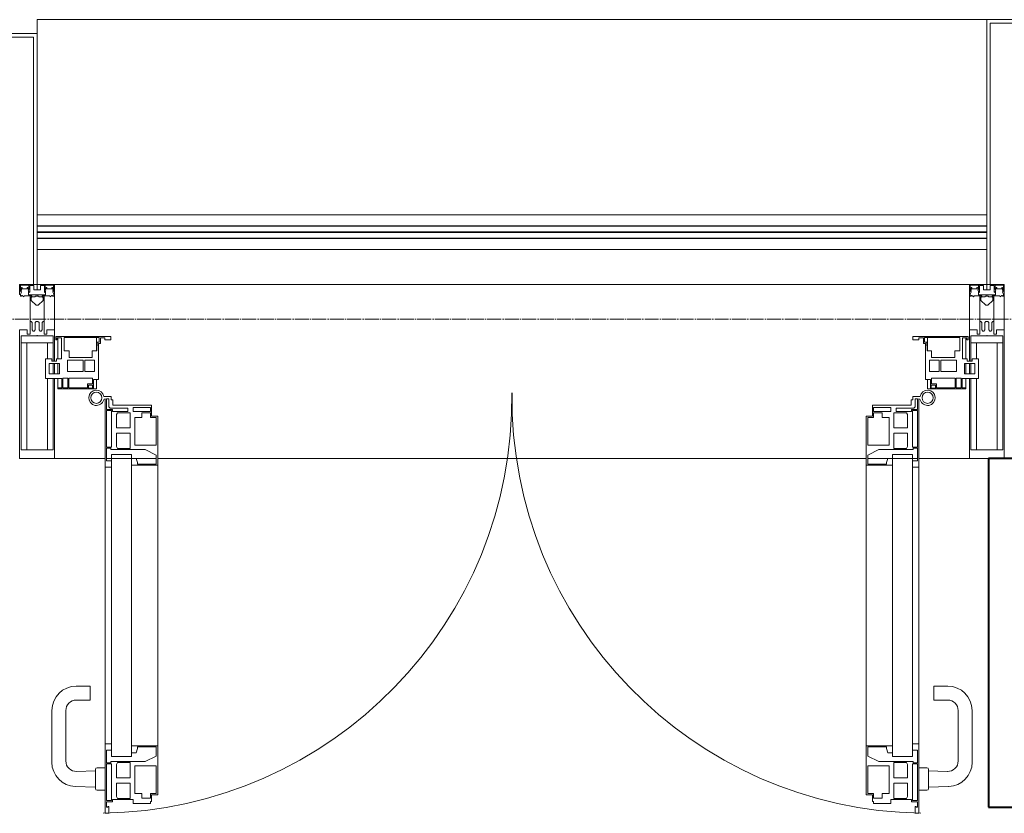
# Model space of a CAD drawing. Header units: millimetres. Extents: x -816133 to 919604, y 87941 to 147341.
# Tile 97 of 256: x -32492 to -31079, y 137565 to 138704. Entities that reach past the tile are written whole.
import ezdxf

# ---------------------------------------------------------------- set-up
doc = ezdxf.new("R2010")
doc.units = ezdxf.units.MM
doc.linetypes.add('ADSK_Линия сетки', pattern=[25, 20, -2.5, 0, -2.5])
for name, color, linetype, lineweight in [('A-214-M_CURT_WALL', 7, 'Continuous', 18), ('A-215-M_CURT_PANEL', 7, 'Continuous', 18), ('A-280-M_COLUMN', 7, 'Continuous', 18), ('A-325-M_DOOR', 7, 'Continuous', 18), ('S-280-M_COLUMN', 7, 'Continuous', 18), ('Z-030-M_GRID', 7, 'Continuous', 9), ('Z-060-M_DETAIL', 7, 'Continuous', 18), ('Поручни', 252, 'Continuous', 5), ('СС-011-ПОЖ-СИГНАЛИЗАЦИЯ', 1, 'Continuous', 30)]:
    doc.layers.add(name, color=color, linetype=linetype, lineweight=lineweight)

# ---------------------------------------------------------------- blocks, each defined once
blk = doc.blocks.new('10эт')
at = {"layer": 'S-280-M_COLUMN', "lineweight": 9}
h = blk.add_hatch(dxfattribs=at)
h.set_pattern_fill('FP_8', color=9, style=0, pattern_type=2)
h.set_pattern_definition([(45, (221501.7, 104051.05), (-314.309, 314.309), []), (45, (221816.03, 104051.05), (-314.309, 314.309), [555.625, -111.125, 3.353, -107.772])])
h.paths.add_polyline_path([(329201.7, 136451.1), (329701.7, 136451.1), (329701.7, 136951.1), (329201.7, 136951.1), (329201.7, 136573.6)])
at = {"layer": 'A-214-M_CURT_WALL', "color": 9, "lineweight": 5, "extrusion": (0, 0, -1)}
for p, q in [((327831.7, 137201.1), (327811.7, 137201.1)), ((327861.7, 137201.1), (327836.7, 137201.1)), ((327861.7, 137091), (327861.7, 137201.1)), ((329199.2, 137201.1), (329174.2, 137201.1)), ((329174.2, 137201.1), (329174.2, 137091)), ((329224.2, 137201.1), (329204.2, 137201.1)), ((329224.2, 136951.1), (329224.2, 137201.1)), ((327861.7, 137072.7), (327861.7, 137087.7)), ((329174.2, 137087.7), (329174.2, 137072.7)), ((327861.7, 136951.1), (327861.7, 137066)), ((329174.2, 137066), (329174.2, 136951.1)), ((327811.7, 136951.1), (327861.7, 136951.1)), ((329174.2, 136951.1), (329201.7, 136951.1))]:
    blk.add_line(p, q, dxfattribs=at)
at = {"layer": 'A-214-M_CURT_WALL', "color": 9, "lineweight": 5}
for p, q in [((329174.2, 137201.1), (327861.7, 137201.1)), ((327934.3, 136951.1), (327861.7, 136951.1)), ((327972, 136951.1), (327936.4, 136951.1)), ((328007.4, 136951.1), (327978.8, 136951.1)), ((329026.2, 136951.1), (328009.7, 136951.1)), ((329057.1, 136951.1), (329028.5, 136951.1)), ((329099.6, 136951.1), (329063.9, 136951.1)), ((329174.2, 136951.1), (329101.7, 136951.1))]:
    blk.add_line(p, q, dxfattribs=at)
at = {"layer": 'A-215-M_CURT_PANEL', "color": 9, "lineweight": 5}
for p, q in [((327863.7, 137121.6), (327863.7, 137126.6)), ((327863.7, 137126.6), (327942.7, 137126.6)), ((327942.7, 137126.6), (327942.7, 137121.6)), ((329093.2, 137126.6), (329172.2, 137126.6)), ((329093.2, 137121.6), (329093.2, 137126.6)), ((329172.2, 137126.6), (329172.2, 137121.6)), ((327865.2, 137121.6), (327863.7, 137121.6)), ((327865.2, 137124.4), (327865.2, 137121.6)), ((327871.7, 137124.4), (327865.2, 137124.4)), ((327866.7, 137124.4), (327866.7, 137094.5)), ((327871.7, 137094.5), (327871.7, 137124.4)), ((327926, 137124.8), (327875.5, 137124.8)), ((327875.5, 137124.8), (327875.5, 137105.6)), ((327921.7, 137105.6), (327921.7, 137124.9)), ((327922.2, 137112.1), (327923, 137112.9)), ((327922.2, 137105.6), (327922.2, 137112.1)), ((327923, 137118), (327926, 137118)), ((327923, 137112.9), (327923, 137118)), ((327924.7, 137116.3), (327924.7, 137064.5)), ((327927.7, 137116.3), (327924.7, 137116.3)), ((327926, 137118), (327926, 137124.8)), ((327927.7, 137124.6), (327927.7, 137116.3)), ((327934.1, 137124.6), (327927.7, 137124.6)), ((327934.1, 137121.6), (327934.1, 137124.6)), ((327942.7, 137121.6), (327934.1, 137121.6)), ((329101.8, 137121.6), (329093.2, 137121.6)), ((329101.8, 137124.6), (329101.8, 137121.6)), ((329108.2, 137124.6), (329101.8, 137124.6)), ((329108.2, 137116.3), (329108.2, 137124.6)), ((329111.2, 137116.3), (329108.2, 137116.3)), ((329109.9, 137124.8), (329109.9, 137118)), ((329160.4, 137124.8), (329109.9, 137124.8)), ((329109.9, 137118), (329112.9, 137118)), ((329111.2, 137064.5), (329111.2, 137116.3)), ((329112.9, 137118), (329112.9, 137112.9)), ((329112.9, 137112.9), (329113.7, 137112.1)), ((329113.7, 137112.1), (329113.7, 137105.6)), ((329114.2, 137124.9), (329114.2, 137105.6)), ((329160.4, 137105.6), (329160.4, 137124.8)), ((329164.2, 137124.4), (329164.2, 137094.5)), ((329170.7, 137124.4), (329164.2, 137124.4)), ((329169.2, 137094.5), (329169.2, 137124.4)), ((329170.7, 137121.6), (329170.7, 137124.4)), ((329172.2, 137121.6), (329170.7, 137121.6)), ((327875.5, 137105.6), (327882.7, 137105.6)), ((327882.7, 137105.6), (327882.7, 137096.1)), ((327915.9, 137105.6), (327922.2, 137105.6)), ((327915.9, 137096.1), (327915.9, 137105.6)), ((329113.7, 137105.6), (329120, 137105.6)), ((329120, 137105.6), (329120, 137096.1)), ((329153.2, 137105.6), (329160.4, 137105.6)), ((329153.2, 137096.1), (329153.2, 137105.6)), ((327848.7, 137094.5), (327857.7, 137094.5)), ((327848.7, 137066), (327848.7, 137094.5)), ((327853.8, 137087.7), (327853.8, 137072.7)), ((327868.8, 137087.7), (327853.8, 137087.7)), ((327857.7, 137094.5), (327857.7, 137091)), ((327857.7, 137091), (327864.7, 137091)), ((327864.7, 137094.5), (327871.7, 137094.5)), ((327864.7, 137091), (327864.7, 137094.5)), ((327866.7, 137087.7), (327866.7, 137072.7)), ((327868.8, 137072.7), (327868.8, 137087.7)), ((327880.1, 137092.3), (327880.1, 137076.1)), ((327902.8, 137092.3), (327880.1, 137092.3)), ((327882.7, 137096.1), (327915.9, 137096.1)), ((327902.8, 137076.1), (327902.8, 137092.3)), ((327905, 137092.3), (327905, 137076.1)), ((327919.3, 137092.3), (327905, 137092.3)), ((327919.3, 137076.1), (327919.3, 137092.3)), ((329116.7, 137092.3), (329116.7, 137076.1)), ((329130.9, 137092.3), (329116.7, 137092.3)), ((329120, 137096.1), (329153.2, 137096.1)), ((329130.9, 137076.1), (329130.9, 137092.3)), ((329133.1, 137092.3), (329133.1, 137076.1)), ((329155.8, 137092.3), (329133.1, 137092.3)), ((329155.8, 137076.1), (329155.8, 137092.3)), ((329164.2, 137094.5), (329171.2, 137094.5)), ((329167.1, 137087.7), (329167.1, 137072.7)), ((329182.1, 137087.7), (329167.1, 137087.7)), ((329169.2, 137072.7), (329169.2, 137087.7)), ((329171.2, 137094.5), (329171.2, 137091)), ((329171.2, 137091), (329178.2, 137091)), ((329178.2, 137094.5), (329187.2, 137094.5)), ((329178.2, 137091), (329178.2, 137094.5)), ((329182.1, 137072.7), (329182.1, 137087.7)), ((329187.2, 137094.5), (329187.2, 137066)), ((327853.8, 137072.7), (327868.8, 137072.7)), ((327880.1, 137076.1), (327902.8, 137076.1)), ((327905, 137076.1), (327919.3, 137076.1)), ((329116.7, 137076.1), (329130.9, 137076.1)), ((329133.1, 137076.1), (329155.8, 137076.1)), ((329167.1, 137072.7), (329182.1, 137072.7)), ((327872.1, 137066), (327848.7, 137066)), ((327866.7, 137066), (327866.7, 137052.6)), ((327872.1, 137052.6), (327872.1, 137066)), ((327873.7, 137066.5), (327873.7, 137052.9)), ((327880.7, 137066.5), (327873.7, 137066.5)), ((327880.7, 137052.9), (327880.7, 137066.5)), ((327882.1, 137066.8), (327882.1, 137052.7)), ((327916.1, 137066.8), (327882.1, 137066.8)), ((327909.1, 137058.3), (327916.1, 137058.3)), ((327909.1, 137052.7), (327909.1, 137058.3)), ((327910.4, 137056.7), (327910.4, 137052.4)), ((327916.4, 137056.7), (327910.4, 137056.7)), ((327916.1, 137058.3), (327916.1, 137066.8)), ((327916.4, 137052.4), (327916.4, 137056.7)), ((327917.7, 137064.5), (327917.7, 137051.1)), ((327924.7, 137064.5), (327917.7, 137064.5)), ((327921.7, 137051.1), (327921.7, 137064.5)), ((329118.2, 137064.5), (329111.2, 137064.5)), ((329114.2, 137064.5), (329114.2, 137051.1)), ((329118.2, 137051.1), (329118.2, 137064.5)), ((329119.5, 137056.7), (329119.5, 137052.4)), ((329125.5, 137056.7), (329119.5, 137056.7)), ((329153.8, 137066.8), (329119.8, 137066.8)), ((329119.8, 137066.8), (329119.8, 137058.3)), ((329119.8, 137058.3), (329126.8, 137058.3)), ((329125.5, 137052.4), (329125.5, 137056.7)), ((329126.8, 137058.3), (329126.8, 137052.7)), ((329153.8, 137052.7), (329153.8, 137066.8)), ((329155.2, 137066.5), (329155.2, 137052.9)), ((329162.2, 137066.5), (329155.2, 137066.5)), ((329162.2, 137052.9), (329162.2, 137066.5)), ((329163.8, 137066), (329163.8, 137052.6)), ((329187.2, 137066), (329163.8, 137066)), ((329169.2, 137052.6), (329169.2, 137066)), ((327866.7, 137052.6), (327872.1, 137052.6)), ((327866.7, 137051.1), (327866.7, 137052.6)), ((327917.7, 137051.1), (327866.7, 137051.1)), ((327873.7, 137052.9), (327880.7, 137052.9)), ((327882.1, 137052.7), (327909.1, 137052.7)), ((327910.4, 137052.4), (327916.4, 137052.4)), ((327917.7, 137051.1), (327921.7, 137051.1)), ((329114.2, 137051.1), (329118.2, 137051.1)), ((329169.2, 137051.1), (329118.2, 137051.1)), ((329119.5, 137052.4), (329125.5, 137052.4)), ((329126.8, 137052.7), (329153.8, 137052.7)), ((329155.2, 137052.9), (329162.2, 137052.9)), ((329163.8, 137052.6), (329169.2, 137052.6)), ((329169.2, 137052.6), (329169.2, 137051.1))]:
    blk.add_line(p, q, dxfattribs=at)
at = {"layer": 'A-280-M_COLUMN', "color": 9, "lineweight": 5}
for p, q in [((329199.2, 137581.1), (327836.7, 137581.1)), ((327836.7, 137561.1), (327836.7, 137581.1)), ((329704.2, 137581.1), (329199.2, 137581.1)), ((329199.2, 137581.1), (329199.2, 137201.1)), ((329204.2, 137201.1), (329204.2, 137576.1)), ((329204.2, 137576.1), (329699.2, 137576.1)), ((327836.7, 137561.1), (327466.7, 137561.1)), ((327471.7, 137556.1), (327831.7, 137556.1)), ((327831.7, 137556.1), (327831.7, 137201.1)), ((327836.7, 137201.1), (327836.7, 137561.1)), ((327831.7, 137201.1), (327836.7, 137201.1)), ((329199.2, 137201.1), (329204.2, 137201.1))]:
    blk.add_line(p, q, dxfattribs=at)
at = {"layer": 'A-325-M_DOOR', "color": 9, "lineweight": 5}
for p, q in [((327942.9, 137040.3), (327932.6, 137040.3)), ((327934.3, 137036.8), (327934.3, 136938.8)), ((327936.4, 137021.8), (327936.4, 137036.8)), ((327936.4, 137036.8), (327939.4, 137036.8)), ((327939.4, 137036.8), (327939.4, 137026.5)), ((327942.9, 137035.4), (327942.9, 137040.3)), ((327945.6, 137035.4), (327942.9, 137035.4)), ((327945.6, 137027.8), (327945.6, 137035.4)), ((328000.9, 137027.8), (327945.6, 137027.8)), ((328000.9, 137011.8), (328000.9, 137027.8)), ((329035.1, 137027.8), (329090.4, 137027.8)), ((329035.1, 137011.8), (329035.1, 137027.8)), ((329090.4, 137035.4), (329093.1, 137035.4)), ((329090.4, 137027.8), (329090.4, 137035.4)), ((329093.1, 137040.3), (329103.4, 137040.3)), ((329093.1, 137035.4), (329093.1, 137040.3)), ((329099.6, 137036.8), (329096.6, 137036.8)), ((329096.6, 137036.8), (329096.6, 137026.5)), ((329099.6, 137021.8), (329099.6, 137036.8)), ((329101.7, 137036.8), (329101.7, 136938.8)), ((327945.1, 137021.8), (327936.4, 137021.8)), ((327936.4, 136967.7), (327936.4, 137020.1)), ((327936.4, 137020.1), (327943.4, 137020.1)), ((327942.5, 137023.5), (327966.7, 137023.5)), ((327943.4, 137020.1), (327943.4, 136967.7)), ((327945.1, 137018.8), (327945.1, 137021.8)), ((327966.7, 137018.8), (327945.1, 137018.8)), ((327950.4, 137014.3), (327951.9, 137017)), ((327950.4, 136995.3), (327950.4, 137014.3)), ((327951.9, 137017), (327970.3, 137017)), ((327966.7, 137023.5), (327966.7, 137018.8)), ((327970.3, 137017), (327970.3, 136995.3)), ((327974.4, 137018.8), (327974.4, 137024.3)), ((327974.4, 137024.3), (327999.4, 137024.3)), ((327999.4, 137018.8), (327974.4, 137018.8)), ((327986.8, 137010), (327986.8, 137016.6)), ((327986.8, 137016.6), (327999.2, 137016.6)), ((327999.2, 137016.6), (327999.2, 137010.1)), ((327999.4, 137024.3), (327999.4, 137018.8)), ((329036.6, 137024.3), (329036.6, 137018.8)), ((329061.6, 137024.3), (329036.6, 137024.3)), ((329036.6, 137018.8), (329061.6, 137018.8)), ((329036.8, 137016.6), (329036.8, 137010.1)), ((329049.2, 137016.6), (329036.8, 137016.6)), ((329049.2, 137010), (329049.2, 137016.6)), ((329061.6, 137018.8), (329061.6, 137024.3)), ((329065.7, 137017), (329065.7, 136995.3)), ((329084, 137017), (329065.7, 137017)), ((329069.3, 137023.5), (329069.3, 137018.8)), ((329093.5, 137023.5), (329069.3, 137023.5)), ((329069.3, 137018.8), (329090.9, 137018.8)), ((329085.6, 137014.3), (329084, 137017)), ((329085.6, 136995.3), (329085.6, 137014.3)), ((329090.9, 137021.8), (329099.6, 137021.8)), ((329090.9, 137018.8), (329090.9, 137021.8)), ((329092.6, 137020.1), (329092.6, 136967.7)), ((329099.6, 137020.1), (329092.6, 137020.1)), ((329099.6, 136967.7), (329099.6, 137020.1)), ((327976.7, 136970.5), (327976.7, 137010)), ((327976.7, 137010), (327986.8, 137010)), ((327999.2, 137010.1), (328007.4, 137010.1)), ((328009.7, 137011.8), (328000.9, 137011.8)), ((328007.4, 137010.1), (328007.4, 136970.5)), ((328009.7, 136941.8), (328009.7, 137011.8)), ((329026.2, 137011.8), (329035.1, 137011.8)), ((329026.2, 136941.8), (329026.2, 137011.8)), ((329028.6, 137010.1), (329028.6, 136970.5)), ((329036.8, 137010.1), (329028.6, 137010.1)), ((329059.3, 137010), (329049.2, 137010)), ((329059.3, 136970.5), (329059.3, 137010)), ((327970.3, 136995.3), (327950.4, 136995.3)), ((327950.4, 136968.4), (327950.4, 136987.5)), ((327950.4, 136987.5), (327970.3, 136987.5)), ((327970.3, 136987.5), (327970.3, 136965.8)), ((329065.7, 136995.3), (329085.6, 136995.3)), ((329085.6, 136987.5), (329065.7, 136987.5)), ((329065.7, 136987.5), (329065.7, 136965.8)), ((329085.6, 136968.4), (329085.6, 136987.5)), ((328007.4, 136970.5), (327976.7, 136970.5)), ((329028.6, 136970.5), (329059.3, 136970.5)), ((327934.3, 136956.8), (327934.3, 136523.8)), ((327943.4, 136967.7), (327936.4, 136967.7)), ((327936.4, 136947.9), (327936.4, 136966)), ((327936.4, 136966), (327942.6, 136966)), ((327942.6, 136966), (327942.6, 136964)), ((327942.6, 136964), (327991.6, 136964)), ((327943.4, 136956.8), (327972, 136956.8)), ((327943.4, 136956.8), (327943.4, 136523.8)), ((327951.9, 136965.8), (327950.4, 136968.4)), ((327970.3, 136965.8), (327951.9, 136965.8)), ((327972, 136523.8), (327972, 136956.8)), ((327991.6, 136964), (328007.4, 136956.3)), ((328007.4, 136956.3), (328007.4, 136943.3)), ((329044.3, 136964), (329028.5, 136956.3)), ((329028.5, 136956.3), (329028.5, 136943.3)), ((329093.4, 136964), (329044.3, 136964)), ((329063.9, 136523.8), (329063.9, 136956.8)), ((329092.6, 136956.8), (329063.9, 136956.8)), ((329065.7, 136965.8), (329084, 136965.8)), ((329084, 136965.8), (329085.6, 136968.4)), ((329092.6, 136967.7), (329099.6, 136967.7)), ((329092.6, 136956.8), (329092.6, 136523.8)), ((329093.4, 136966), (329093.4, 136964)), ((329099.6, 136966), (329093.4, 136966)), ((329099.6, 136947.9), (329099.6, 136966)), ((329101.7, 136956.8), (329101.7, 136523.8)), ((327943.4, 136947.9), (327936.4, 136947.9)), ((327943.4, 136938.8), (327943.4, 136947.9)), ((327978.7, 136951.5), (327972, 136951.5)), ((327972, 136951.5), (327972, 136941.8)), ((327980.9, 136945.4), (327978.7, 136951.5)), ((327980.9, 136943.3), (327980.9, 136945.4)), ((328007.4, 136943.3), (327980.9, 136943.3)), ((329028.5, 136943.3), (329055.1, 136943.3)), ((329055.1, 136945.4), (329057.3, 136951.5)), ((329055.1, 136943.3), (329055.1, 136945.4)), ((329057.3, 136951.5), (329063.9, 136951.5)), ((329063.9, 136951.5), (329063.9, 136941.8)), ((329092.6, 136947.9), (329099.6, 136947.9)), ((329092.6, 136938.8), (329092.6, 136947.9)), ((327934.3, 136938.8), (327943.4, 136938.8)), ((327972, 136941.8), (328009.7, 136941.8)), ((328009.7, 136538.8), (328009.7, 136941.8)), ((329063.9, 136941.8), (329026.2, 136941.8)), ((329026.2, 136538.8), (329026.2, 136941.8)), ((329101.7, 136938.8), (329092.6, 136938.8)), ((327892.9, 136624.6), (327912.9, 136624.6)), ((327912.9, 136624.6), (327912.9, 136604.6)), ((329143.1, 136624.6), (329123.1, 136624.6)), ((329123.1, 136624.6), (329123.1, 136604.6)), ((327912.9, 136604.6), (327892.9, 136604.6)), ((329123.1, 136604.6), (329143.1, 136604.6)), ((327857.9, 136515.4), (327857.9, 136589.6)), ((327877.9, 136589.6), (327877.9, 136517.3)), ((329158.1, 136589.6), (329158.1, 136517.3)), ((329178.1, 136515.4), (329178.1, 136589.6)), ((327943.4, 136541.8), (327934.3, 136541.8)), ((327934.3, 136541.8), (327934.3, 136442.2)), ((327943.4, 136541.8), (327934.3, 136541.8)), ((327934.3, 136541.8), (327934.3, 136442.2)), ((327936.4, 136514.6), (327936.4, 136532.7)), ((327936.4, 136532.7), (327943.4, 136532.7)), ((327936.4, 136514.6), (327936.4, 136532.7)), ((327936.4, 136532.7), (327943.4, 136532.7)), ((327943.4, 136532.7), (327943.4, 136541.8)), ((327943.4, 136532.7), (327943.4, 136541.8)), ((328009.7, 136538.8), (327972, 136538.8)), ((327972, 136538.8), (327972, 136529.1)), ((328009.7, 136538.8), (327972, 136538.8)), ((327972, 136538.8), (327972, 136529.1)), ((327978.7, 136529.1), (327980.9, 136535.2)), ((327978.7, 136529.1), (327980.9, 136535.2)), ((327980.9, 136535.2), (327980.9, 136537.3)), ((327980.9, 136537.3), (328007.4, 136537.3)), ((327980.9, 136535.2), (327980.9, 136537.3)), ((327980.9, 136537.3), (328007.4, 136537.3)), ((328007.4, 136537.3), (328007.4, 136524.2)), ((328007.4, 136537.3), (328007.4, 136524.2)), ((328009.7, 136468.8), (328009.7, 136538.8)), ((328009.7, 136468.8), (328009.7, 136538.8)), ((329026.2, 136538.8), (329063.9, 136538.8)), ((329026.2, 136468.8), (329026.2, 136538.8)), ((329026.2, 136538.8), (329063.9, 136538.8)), ((329026.2, 136468.8), (329026.2, 136538.8)), ((329028.5, 136537.3), (329028.5, 136524.2)), ((329055.1, 136537.3), (329028.5, 136537.3)), ((329028.5, 136537.3), (329028.5, 136524.2)), ((329055.1, 136537.3), (329028.5, 136537.3)), ((329055.1, 136535.2), (329055.1, 136537.3)), ((329055.1, 136535.2), (329055.1, 136537.3)), ((329057.3, 136529.1), (329055.1, 136535.2)), ((329057.3, 136529.1), (329055.1, 136535.2)), ((329063.9, 136538.8), (329063.9, 136529.1)), ((329063.9, 136538.8), (329063.9, 136529.1)), ((329092.6, 136541.8), (329101.7, 136541.8)), ((329092.6, 136532.7), (329092.6, 136541.8)), ((329092.6, 136541.8), (329101.7, 136541.8)), ((329092.6, 136532.7), (329092.6, 136541.8)), ((329099.6, 136532.7), (329092.6, 136532.7)), ((329099.6, 136532.7), (329092.6, 136532.7)), ((329099.6, 136514.6), (329099.6, 136532.7)), ((329099.6, 136514.6), (329099.6, 136532.7)), ((329101.7, 136541.8), (329101.7, 136442.2)), ((329101.7, 136541.8), (329101.7, 136442.2)), ((327943.4, 136523.8), (327972, 136523.8)), ((327972, 136529.1), (327978.7, 136529.1)), ((327972, 136529.1), (327978.7, 136529.1)), ((328007.4, 136524.2), (327991.6, 136516.6)), ((328007.4, 136524.2), (327991.6, 136516.6)), ((329028.5, 136524.2), (329044.3, 136516.6)), ((329028.5, 136524.2), (329044.3, 136516.6)), ((329063.9, 136529.1), (329057.3, 136529.1)), ((329063.9, 136529.1), (329057.3, 136529.1)), ((329092.6, 136523.8), (329063.9, 136523.8)), ((327920.4, 136477.6), (327920.4, 136505.1)), ((327922.9, 136507.6), (327934.4, 136507.6)), ((327942.6, 136514.6), (327936.4, 136514.6)), ((327942.6, 136514.6), (327936.4, 136514.6)), ((327936.4, 136460.5), (327936.4, 136512.9)), ((327936.4, 136512.9), (327943.4, 136512.9)), ((327936.4, 136460.5), (327936.4, 136512.9)), ((327936.4, 136512.9), (327943.4, 136512.9)), ((327991.6, 136516.6), (327942.6, 136516.6)), ((327942.6, 136516.6), (327942.6, 136514.6)), ((327991.6, 136516.6), (327942.6, 136516.6)), ((327942.6, 136516.6), (327942.6, 136514.6)), ((327943.4, 136512.9), (327943.4, 136460.5)), ((327943.4, 136512.9), (327943.4, 136460.5)), ((327950.4, 136512.1), (327951.9, 136514.8)), ((327950.4, 136512.1), (327951.9, 136514.8)), ((327950.4, 136493.1), (327950.4, 136512.1)), ((327950.4, 136493.1), (327950.4, 136512.1)), ((327951.9, 136514.8), (327970.3, 136514.8)), ((327951.9, 136514.8), (327970.3, 136514.8)), ((327970.3, 136514.8), (327970.3, 136493.1)), ((327970.3, 136514.8), (327970.3, 136493.1)), ((327976.7, 136470.6), (327976.7, 136510.1)), ((327976.7, 136510.1), (328007.4, 136510.1)), ((327976.7, 136470.6), (327976.7, 136510.1)), ((327976.7, 136510.1), (328007.4, 136510.1)), ((328007.4, 136510.1), (328007.4, 136470.5)), ((328007.4, 136510.1), (328007.4, 136470.5)), ((329059.3, 136510.1), (329028.6, 136510.1)), ((329028.6, 136510.1), (329028.6, 136470.5)), ((329059.3, 136510.1), (329028.6, 136510.1)), ((329028.6, 136510.1), (329028.6, 136470.5)), ((329044.3, 136516.6), (329093.4, 136516.6)), ((329044.3, 136516.6), (329093.4, 136516.6)), ((329059.3, 136470.6), (329059.3, 136510.1)), ((329059.3, 136470.6), (329059.3, 136510.1)), ((329065.7, 136514.8), (329065.7, 136493.1)), ((329084, 136514.8), (329065.7, 136514.8)), ((329065.7, 136514.8), (329065.7, 136493.1)), ((329084, 136514.8), (329065.7, 136514.8)), ((329085.6, 136512.1), (329084, 136514.8)), ((329085.6, 136512.1), (329084, 136514.8)), ((329085.6, 136493.1), (329085.6, 136512.1)), ((329085.6, 136493.1), (329085.6, 136512.1)), ((329099.6, 136512.9), (329092.6, 136512.9)), ((329092.6, 136512.9), (329092.6, 136460.5)), ((329099.6, 136512.9), (329092.6, 136512.9)), ((329092.6, 136512.9), (329092.6, 136460.5)), ((329093.4, 136516.6), (329093.4, 136514.6)), ((329093.4, 136516.6), (329093.4, 136514.6)), ((329093.4, 136514.6), (329099.6, 136514.6)), ((329093.4, 136514.6), (329099.6, 136514.6)), ((329099.6, 136460.5), (329099.6, 136512.9)), ((329099.6, 136460.5), (329099.6, 136512.9)), ((329113.1, 136507.6), (329101.6, 136507.6)), ((329115.6, 136477.6), (329115.6, 136505.1)), ((327893.4, 136502.3), (327920.4, 136503.3)), ((327970.3, 136493.1), (327950.4, 136493.1)), ((327970.3, 136493.1), (327950.4, 136493.1)), ((329065.7, 136493.1), (329085.6, 136493.1)), ((329065.7, 136493.1), (329085.6, 136493.1)), ((329142.5, 136502.3), (329115.6, 136503.3)), ((327920.4, 136479.4), (327891.5, 136480.4)), ((327950.4, 136466.2), (327950.4, 136485.3)), ((327950.4, 136485.3), (327970.3, 136485.3)), ((327950.4, 136466.2), (327950.4, 136485.3)), ((327950.4, 136485.3), (327970.3, 136485.3)), ((327970.3, 136485.3), (327970.3, 136463.6)), ((327970.3, 136485.3), (327970.3, 136463.6)), ((329085.6, 136485.3), (329065.7, 136485.3)), ((329065.7, 136485.3), (329065.7, 136463.6)), ((329085.6, 136485.3), (329065.7, 136485.3)), ((329065.7, 136485.3), (329065.7, 136463.6)), ((329085.6, 136466.2), (329085.6, 136485.3)), ((329085.6, 136466.2), (329085.6, 136485.3)), ((329115.6, 136479.4), (329144.4, 136480.4)), ((327934.4, 136475.1), (327922.9, 136475.1)), ((327945.1, 136458.8), (327945.1, 136461.8)), ((327945.1, 136461.8), (327974.4, 136461.8)), ((327945.1, 136458.8), (327945.1, 136461.8)), ((327945.1, 136461.8), (327974.4, 136461.8)), ((327951.9, 136463.6), (327950.4, 136466.2)), ((327951.9, 136463.6), (327950.4, 136466.2)), ((327970.3, 136463.6), (327951.9, 136463.6)), ((327970.3, 136463.6), (327951.9, 136463.6)), ((327974.4, 136461.8), (327974.4, 136456.3)), ((327974.4, 136461.8), (327974.4, 136456.3)), ((327986.8, 136470.6), (327976.7, 136470.6)), ((327986.8, 136470.6), (327976.7, 136470.6)), ((327986.8, 136464), (327986.8, 136470.6)), ((327986.8, 136464), (327986.8, 136470.6)), ((327999.2, 136464), (327986.8, 136464)), ((327999.2, 136464), (327986.8, 136464)), ((328007.4, 136470.5), (327999.2, 136470.5)), ((327999.2, 136470.5), (327999.2, 136464)), ((328007.4, 136470.5), (327999.2, 136470.5)), ((327999.2, 136470.5), (327999.2, 136464)), ((328000.9, 136459.3), (328000.9, 136468.8)), ((328000.9, 136468.8), (328009.7, 136468.8)), ((328000.9, 136459.3), (328000.9, 136468.8)), ((328000.9, 136468.8), (328009.7, 136468.8)), ((329035.1, 136468.8), (329026.2, 136468.8)), ((329035.1, 136468.8), (329026.2, 136468.8)), ((329028.6, 136470.5), (329036.8, 136470.5)), ((329028.6, 136470.5), (329036.8, 136470.5)), ((329035.1, 136459.3), (329035.1, 136468.8)), ((329035.1, 136459.3), (329035.1, 136468.8)), ((329036.8, 136470.5), (329036.8, 136464)), ((329036.8, 136470.5), (329036.8, 136464)), ((329036.8, 136464), (329049.2, 136464)), ((329036.8, 136464), (329049.2, 136464)), ((329049.2, 136470.6), (329059.3, 136470.6)), ((329049.2, 136464), (329049.2, 136470.6)), ((329049.2, 136470.6), (329059.3, 136470.6)), ((329049.2, 136464), (329049.2, 136470.6)), ((329061.6, 136461.8), (329061.6, 136456.3)), ((329090.9, 136461.8), (329061.6, 136461.8)), ((329061.6, 136461.8), (329061.6, 136456.3)), ((329090.9, 136461.8), (329061.6, 136461.8)), ((329065.7, 136463.6), (329084, 136463.6)), ((329065.7, 136463.6), (329084, 136463.6)), ((329084, 136463.6), (329085.6, 136466.2)), ((329084, 136463.6), (329085.6, 136466.2)), ((329090.9, 136458.8), (329090.9, 136461.8)), ((329090.9, 136458.8), (329090.9, 136461.8)), ((329101.6, 136475.1), (329113.1, 136475.1)), ((327943.4, 136460.5), (327936.4, 136460.5)), ((327943.4, 136460.5), (327936.4, 136460.5)), ((327936.4, 136450.8), (327936.4, 136458.8)), ((327936.4, 136458.8), (327945.1, 136458.8)), ((327936.4, 136450.8), (327936.4, 136458.8)), ((327936.4, 136458.8), (327945.1, 136458.8)), ((327938.2, 136450.8), (327936.4, 136450.8)), ((327938.2, 136450.8), (327936.4, 136450.8)), ((327939.4, 136452.1), (327938.2, 136452.1)), ((327938.2, 136452.1), (327938.2, 136450.8)), ((327939.4, 136452.1), (327938.2, 136452.1)), ((327938.2, 136452.1), (327938.2, 136450.8)), ((327939.4, 136442.2), (327939.4, 136452.1)), ((327939.4, 136442.2), (327939.4, 136452.1)), ((327974.4, 136456.3), (327999.4, 136456.3)), ((327974.4, 136456.3), (327999.4, 136456.3)), ((327999.4, 136456.3), (327999.4, 136459.3)), ((327999.4, 136459.3), (328000.9, 136459.3)), ((327999.4, 136456.3), (327999.4, 136459.3)), ((327999.4, 136459.3), (328000.9, 136459.3)), ((329036.6, 136459.3), (329035.1, 136459.3)), ((329036.6, 136459.3), (329035.1, 136459.3)), ((329036.6, 136456.3), (329036.6, 136459.3)), ((329036.6, 136456.3), (329036.6, 136459.3)), ((329061.6, 136456.3), (329036.6, 136456.3)), ((329061.6, 136456.3), (329036.6, 136456.3)), ((329099.6, 136458.8), (329090.9, 136458.8)), ((329099.6, 136458.8), (329090.9, 136458.8)), ((329092.6, 136460.5), (329099.6, 136460.5)), ((329092.6, 136460.5), (329099.6, 136460.5)), ((329096.6, 136452.1), (329097.8, 136452.1)), ((329096.6, 136442.2), (329096.6, 136452.1)), ((329096.6, 136452.1), (329097.8, 136452.1)), ((329096.6, 136442.2), (329096.6, 136452.1)), ((329097.8, 136452.1), (329097.8, 136450.8)), ((329097.8, 136452.1), (329097.8, 136450.8)), ((329097.8, 136450.8), (329099.6, 136450.8)), ((329097.8, 136450.8), (329099.6, 136450.8)), ((329099.6, 136450.8), (329099.6, 136458.8)), ((329099.6, 136450.8), (329099.6, 136458.8)), ((327934.3, 136442.2), (327939.4, 136442.2)), ((327934.3, 136442.2), (327939.4, 136442.2)), ((329101.7, 136442.2), (329096.6, 136442.2)), ((329101.7, 136442.2), (329096.6, 136442.2))]:
    blk.add_line(p, q, dxfattribs=at)
for centre, radius, start, end in [((327921.7, 137038.4), 11, 9.9716, 343.953), ((327921.7, 137038.4), 8, 90, 270), ((327921.7, 137038.4), 8, 270, 90), ((327921.7, 137038.4), 596.2, 270.9387, 0.704), ((329114.2, 137038.4), 596.2, 179.296, 269.0613), ((329114.2, 137038.4), 11, 196.047, 170.0284), ((329114.2, 137038.4), 8, 90, 270), ((329114.2, 137038.4), 8, 270, 90), ((327934.3, 137034.8), 2.03, 90, 163.9279), ((329101.7, 137034.8), 2.03, 16.0721, 90), ((327942.5, 137026.5), 3, 180, 270), ((329093.5, 137026.5), 3, 270, 0), ((327892.9, 136589.6), 35, 90, 180), ((329143.1, 136589.6), 35, 0, 90), ((327892.9, 136589.6), 15, 90, 180), ((329143.1, 136589.6), 15, 0, 90), ((327892.9, 136515.4), 35, 180, 267.8055), ((327892.9, 136517.3), 15, 180, 272.1944), ((327922.9, 136505.1), 2.5, 90, 180), ((329113.1, 136505.1), 2.5, 0, 90), ((329143.1, 136517.3), 15, 267.8056, 0), ((329143.1, 136515.4), 35, 272.1945, 0), ((327922.9, 136477.6), 2.5, 180, 270), ((329113.1, 136477.6), 2.5, 270, 0)]:
    blk.add_arc(centre, radius, start, end, dxfattribs=at)
at = {"layer": 'S-280-M_COLUMN', "color": 9, "lineweight": 40}
for p, q in [((329701.7, 136951.1), (329201.7, 136951.1)), ((329201.7, 136951.1), (329201.7, 136451.1)), ((329201.7, 136451.1), (329701.7, 136451.1))]:
    blk.add_line(p, q, dxfattribs=at)
at = {"layer": 'Z-030-M_GRID', "color": 9, "linetype": 'ADSK_Линия сетки'}
blk.add_line((358421.7, 137151.1), (308438.4, 137151.1), dxfattribs=at)
at = {"layer": 'Z-060-M_DETAIL', "color": 9, "lineweight": 5, "extrusion": (0, 0, -1)}
for p, q in [((327811.7, 137201.1), (327811.7, 137186.8)), ((327811.7, 137201.1), (327836.7, 137201.1)), ((327813, 137199.8), (327813, 137191.2)), ((327813, 137199.8), (327824.9, 137199.8)), ((327815.4, 137196.6), (327814.2, 137196.6)), ((327814.2, 137193.1), (327814.2, 137196.6)), ((327815.4, 137196.6), (327815.4, 137194.6)), ((327823.5, 137196.6), (327822.5, 137196.6)), ((327822.5, 137194.6), (327822.5, 137196.6)), ((327823.5, 137196.6), (327824.5, 137193.8)), ((327824.9, 137199.8), (327824.9, 137194.2)), ((327831.9, 137199.6), (327826.2, 137199.6)), ((327826.2, 137199.6), (327826.2, 137189.8)), ((327831.9, 137199.6), (327831.9, 137193.1)), ((327861.7, 137201.1), (327836.7, 137201.1)), ((327836.7, 137201.1), (327836.7, 137193.1)), ((327836.7, 137201.1), (327836.7, 137193.1)), ((327841.5, 137199.6), (327847.2, 137199.6)), ((327841.5, 137199.6), (327841.5, 137193.1)), ((327847.2, 137199.6), (327847.2, 137189.8)), ((327860.4, 137199.8), (327848.5, 137199.8)), ((327848.5, 137199.8), (327848.5, 137194.2)), ((327849.9, 137196.6), (327848.9, 137193.8)), ((327849.9, 137196.6), (327850.9, 137196.6)), ((327850.9, 137194.6), (327850.9, 137196.6)), ((327858, 137196.6), (327859.2, 137196.6)), ((327858, 137196.6), (327858, 137194.6)), ((327859.2, 137193.1), (327859.2, 137196.6)), ((327860.4, 137199.8), (327860.4, 137191.2)), ((327861.7, 137201.1), (327861.7, 137186.8)), ((329174.2, 137201.1), (329174.2, 137186.8)), ((329174.2, 137201.1), (329199.2, 137201.1)), ((329175.5, 137199.8), (329175.5, 137191.2)), ((329175.5, 137199.8), (329187.4, 137199.8)), ((329177.9, 137196.6), (329176.7, 137196.6)), ((329176.7, 137193.1), (329176.7, 137196.6)), ((329177.9, 137196.6), (329177.9, 137194.6)), ((329186, 137196.6), (329185, 137196.6)), ((329185, 137194.6), (329185, 137196.6)), ((329186, 137196.6), (329187, 137193.8)), ((329187.4, 137199.8), (329187.4, 137194.2)), ((329194.4, 137199.6), (329188.7, 137199.6)), ((329188.7, 137199.6), (329188.7, 137189.8)), ((329194.4, 137199.6), (329194.4, 137193.1)), ((329224.2, 137201.1), (329199.2, 137201.1)), ((329199.2, 137201.1), (329199.2, 137193.1)), ((329199.2, 137201.1), (329199.2, 137193.1)), ((329204, 137199.6), (329209.7, 137199.6)), ((329204, 137199.6), (329204, 137193.1)), ((329209.7, 137199.6), (329209.7, 137189.8)), ((329222.9, 137199.8), (329211, 137199.8)), ((329211, 137199.8), (329211, 137194.2)), ((329212.4, 137196.6), (329211.4, 137193.8)), ((329212.4, 137196.6), (329213.4, 137196.6)), ((329213.4, 137194.6), (329213.4, 137196.6)), ((329220.5, 137196.6), (329221.7, 137196.6)), ((329220.5, 137196.6), (329220.5, 137194.6)), ((329221.7, 137193.1), (329221.7, 137196.6)), ((329222.9, 137199.8), (329222.9, 137191.2)), ((329224.2, 137201.1), (329224.2, 137186.8)), ((327812.9, 137186.5), (327811.7, 137186.8)), ((327814.2, 137190.5), (327812.9, 137186.5)), ((327812.9, 137184.1), (327812.9, 137186.5)), ((327814.4, 137184.1), (327812.9, 137184.1)), ((327814.2, 137190.5), (327813, 137191.2)), ((327813.5, 137190.9), (327814.2, 137193.1)), ((327814.4, 137185), (327815.4, 137185)), ((327814.4, 137184.1), (327814.4, 137185)), ((327815.4, 137194.6), (327822.5, 137194.6)), ((327817.7, 137183.4), (327815.4, 137185)), ((327818.3, 137184.5), (327817.7, 137183.4)), ((327829.3, 137184.5), (327818.3, 137184.5)), ((327824, 137193.4), (327824.9, 137194.2)), ((327824, 137193.4), (327825.4, 137189.7)), ((327824.5, 137192), (327824.5, 137186.3)), ((327824.5, 137186.3), (327836.7, 137186.3)), ((327826.2, 137189.8), (327825.5, 137189.7)), ((327826.7, 137148.1), (327826.7, 137184.1)), ((327826.7, 137184.1), (327829.2, 137184.1)), ((327829.2, 137182.6), (327828.2, 137182.6)), ((327828.2, 137182.6), (327828.2, 137178.1)), ((327829.2, 137184.1), (327829.2, 137182.6)), ((327829.3, 137183.1), (327829.3, 137184.5)), ((327834.1, 137183.1), (327829.3, 137183.1)), ((327836.7, 137193.1), (327831.9, 137193.1)), ((327834.1, 137183.1), (327834.1, 137184.2)), ((327834.1, 137184.2), (327836.7, 137184.2)), ((327836.7, 137193.1), (327841.5, 137193.1)), ((327836.7, 137186.3), (327836.7, 137184.2)), ((327848.9, 137186.3), (327836.7, 137186.3)), ((327836.7, 137186.3), (327836.7, 137184.2)), ((327839.3, 137184.2), (327836.7, 137184.2)), ((327839.3, 137183.1), (327839.3, 137184.2)), ((327839.3, 137183.1), (327844.1, 137183.1)), ((327844.1, 137183.1), (327844.1, 137184.5)), ((327844.1, 137184.5), (327855.1, 137184.5)), ((327846.7, 137184.1), (327844.2, 137184.1)), ((327844.2, 137184.1), (327844.2, 137182.6)), ((327844.2, 137182.6), (327845.2, 137182.6)), ((327845.2, 137182.6), (327845.2, 137178.1)), ((327846.7, 137148.1), (327846.7, 137184.1)), ((327847.2, 137189.8), (327848, 137189.7)), ((327849.4, 137193.4), (327848.1, 137189.7)), ((327849.4, 137193.4), (327848.5, 137194.2)), ((327848.9, 137192), (327848.9, 137186.3)), ((327858, 137194.6), (327850.9, 137194.6)), ((327855.1, 137184.5), (327855.7, 137183.4)), ((327855.7, 137183.4), (327858, 137185)), ((327859, 137185), (327858, 137185)), ((327859, 137184.1), (327859, 137185)), ((327859, 137184.1), (327860.6, 137184.1)), ((327859.9, 137190.9), (327859.2, 137193.1)), ((327859.2, 137190.5), (327860.4, 137191.2)), ((327859.2, 137190.5), (327860.6, 137186.5)), ((327860.6, 137186.5), (327861.7, 137186.8)), ((327860.6, 137184.1), (327860.6, 137186.5)), ((329175.4, 137186.5), (329174.2, 137186.8)), ((329176.7, 137190.5), (329175.4, 137186.5)), ((329175.4, 137184.1), (329175.4, 137186.5)), ((329176.9, 137184.1), (329175.4, 137184.1)), ((329176.7, 137190.5), (329175.5, 137191.2)), ((329176, 137190.9), (329176.7, 137193.1)), ((329176.9, 137185), (329177.9, 137185)), ((329176.9, 137184.1), (329176.9, 137185)), ((329177.9, 137194.6), (329185, 137194.6)), ((329180.2, 137183.4), (329177.9, 137185)), ((329180.8, 137184.5), (329180.2, 137183.4)), ((329191.8, 137184.5), (329180.8, 137184.5)), ((329186.5, 137193.4), (329187.4, 137194.2)), ((329186.5, 137193.4), (329187.9, 137189.7)), ((329187, 137192), (329187, 137186.3)), ((329187, 137186.3), (329199.2, 137186.3)), ((329188.7, 137189.8), (329188, 137189.7)), ((329189.2, 137148.1), (329189.2, 137184.1)), ((329189.2, 137184.1), (329191.7, 137184.1)), ((329191.7, 137182.6), (329190.7, 137182.6)), ((329190.7, 137182.6), (329190.7, 137178.1)), ((329191.7, 137184.1), (329191.7, 137182.6)), ((329191.8, 137183.1), (329191.8, 137184.5)), ((329196.6, 137183.1), (329191.8, 137183.1)), ((329199.2, 137193.1), (329194.4, 137193.1)), ((329196.6, 137183.1), (329196.6, 137184.2)), ((329196.6, 137184.2), (329199.2, 137184.2)), ((329199.2, 137193.1), (329204, 137193.1)), ((329199.2, 137186.3), (329199.2, 137184.2)), ((329211.4, 137186.3), (329199.2, 137186.3)), ((329199.2, 137186.3), (329199.2, 137184.2)), ((329201.8, 137184.2), (329199.2, 137184.2)), ((329201.8, 137183.1), (329201.8, 137184.2)), ((329201.8, 137183.1), (329206.6, 137183.1)), ((329206.6, 137183.1), (329206.6, 137184.5)), ((329206.6, 137184.5), (329217.6, 137184.5)), ((329209.2, 137184.1), (329206.7, 137184.1)), ((329206.7, 137184.1), (329206.7, 137182.6)), ((329206.7, 137182.6), (329207.7, 137182.6)), ((329207.7, 137182.6), (329207.7, 137178.1)), ((329209.2, 137148.1), (329209.2, 137184.1)), ((329209.7, 137189.8), (329210.5, 137189.7)), ((329211.9, 137193.4), (329210.6, 137189.7)), ((329211.9, 137193.4), (329211, 137194.2)), ((329211.4, 137192), (329211.4, 137186.3)), ((329220.5, 137194.6), (329213.4, 137194.6)), ((329217.6, 137184.5), (329218.2, 137183.4)), ((329218.2, 137183.4), (329220.5, 137185)), ((329221.5, 137185), (329220.5, 137185)), ((329221.5, 137184.1), (329221.5, 137185)), ((329221.5, 137184.1), (329223.1, 137184.1)), ((329222.4, 137190.9), (329221.7, 137193.1)), ((329221.7, 137190.5), (329222.9, 137191.2)), ((329221.7, 137190.5), (329223.1, 137186.5)), ((329223.1, 137186.5), (329224.2, 137186.8)), ((329223.1, 137184.1), (329223.1, 137186.5)), ((327828.2, 137178.1), (327835.2, 137171.1)), ((327835.2, 137171.1), (327836.7, 137171.1)), ((327838.2, 137171.1), (327836.7, 137171.1)), ((327845.2, 137178.1), (327838.2, 137171.1)), ((329190.7, 137178.1), (329197.7, 137171.1)), ((329197.7, 137171.1), (329199.2, 137171.1)), ((329200.7, 137171.1), (329199.2, 137171.1)), ((329207.7, 137178.1), (329200.7, 137171.1)), ((327826.7, 137148.1), (327826.7, 137129.8)), ((327828, 137148.1), (327826.7, 137148.1)), ((327828, 137148.1), (327829.7, 137146.4)), ((327829.7, 137135.8), (327829.7, 137146.4)), ((327835.4, 137148.1), (327833.8, 137146.4)), ((327833.8, 137136), (327833.8, 137146.4)), ((327836.7, 137148.1), (327835.4, 137148.1)), ((327836.7, 137148.1), (327838, 137148.1)), ((327838, 137148.1), (327839.6, 137146.4)), ((327839.6, 137136), (327839.6, 137146.4)), ((327845.4, 137148.1), (327843.8, 137146.4)), ((327843.8, 137135.8), (327843.8, 137146.4)), ((327845.4, 137148.1), (327846.7, 137148.1)), ((327846.7, 137148.1), (327846.7, 137129.8)), ((329189.2, 137148.1), (329189.2, 137129.8)), ((329190.5, 137148.1), (329189.2, 137148.1)), ((329190.5, 137148.1), (329192.2, 137146.4)), ((329192.2, 137135.8), (329192.2, 137146.4)), ((329197.9, 137148.1), (329196.3, 137146.4)), ((329196.3, 137136), (329196.3, 137146.4)), ((329199.2, 137148.1), (329197.9, 137148.1)), ((329199.2, 137148.1), (329200.5, 137148.1)), ((329200.5, 137148.1), (329202.1, 137146.4)), ((329202.1, 137136), (329202.1, 137146.4)), ((329207.9, 137148.1), (329206.3, 137146.4)), ((329206.3, 137135.8), (329206.3, 137146.4)), ((329207.9, 137148.1), (329209.2, 137148.1)), ((329209.2, 137148.1), (329209.2, 137129.8)), ((327822.7, 137135.8), (327811.7, 137135.8)), ((327811.7, 137135.8), (327811.7, 136951.1)), ((327836.2, 137127.5), (327813.7, 137127.5)), ((327813.7, 136963.8), (327813.7, 137127.5)), ((327822.7, 137129.8), (327822.7, 137135.8)), ((327826.7, 137129.8), (327822.7, 137129.8)), ((327829.7, 137135.8), (327830.9, 137133.8)), ((327832.6, 137133.8), (327830.9, 137133.8)), ((327832.6, 137133.8), (327833.8, 137136)), ((327837.2, 137127.5), (327859.7, 137127.5)), ((327840.9, 137133.8), (327839.6, 137136)), ((327840.9, 137133.8), (327842.6, 137133.8)), ((327843.8, 137135.8), (327842.6, 137133.8)), ((327846.7, 137129.8), (327850.7, 137129.8)), ((327850.7, 137135.8), (327861.7, 137135.8)), ((327850.7, 137129.8), (327850.7, 137135.8)), ((327859.7, 137091), (327859.7, 137127.5)), ((327861.7, 137135.8), (327861.7, 137091)), ((329185.2, 137135.8), (329174.2, 137135.8)), ((329174.2, 137135.8), (329174.2, 137091)), ((329198.7, 137127.5), (329176.2, 137127.5)), ((329176.2, 137091), (329176.2, 137127.5)), ((329185.2, 137129.8), (329185.2, 137135.8)), ((329189.2, 137129.8), (329185.2, 137129.8)), ((329192.2, 137135.8), (329193.4, 137133.8)), ((329195.1, 137133.8), (329193.4, 137133.8)), ((329195.1, 137133.8), (329196.3, 137136)), ((329199.7, 137127.5), (329222.2, 137127.5)), ((329203.4, 137133.8), (329202.1, 137136)), ((329203.4, 137133.8), (329205.1, 137133.8)), ((329206.3, 137135.8), (329205.1, 137133.8)), ((329209.2, 137129.8), (329213.2, 137129.8)), ((329213.2, 137135.8), (329224.2, 137135.8)), ((329213.2, 137129.8), (329213.2, 137135.8)), ((329222.2, 136963.8), (329222.2, 137127.5)), ((329224.2, 137135.8), (329224.2, 136951.1)), ((327836.7, 137117.1), (327813.7, 137117.1)), ((327821.8, 137117.1), (327821.8, 136963.8)), ((327836.7, 137117.1), (327859.7, 137117.1)), ((327851.6, 137117.1), (327851.6, 137094.5)), ((329199.2, 137117.1), (329176.2, 137117.1)), ((329184.3, 137117.1), (329184.3, 137094.5)), ((329199.2, 137117.1), (329222.2, 137117.1)), ((329214.1, 137117.1), (329214.1, 136963.8)), ((327859.7, 137072.7), (327859.7, 137087.7)), ((327861.7, 137087.7), (327861.7, 137072.7)), ((329174.2, 137087.7), (329174.2, 137072.7)), ((329176.2, 137072.7), (329176.2, 137087.7)), ((327851.6, 137066), (327851.6, 136963.8)), ((327859.7, 136963.8), (327859.7, 137066)), ((327861.7, 137066), (327861.7, 136951.1)), ((329174.2, 137066), (329174.2, 136951.1)), ((329176.2, 136963.8), (329176.2, 137066)), ((329184.3, 137066), (329184.3, 136963.8)), ((327813.7, 136963.8), (327836.7, 136963.8)), ((327859.7, 136963.8), (327836.7, 136963.8)), ((329176.2, 136963.8), (329199.2, 136963.8)), ((329222.2, 136963.8), (329199.2, 136963.8)), ((327811.7, 136951.1), (327836.7, 136951.1)), ((327861.7, 136951.1), (327836.7, 136951.1)), ((329174.2, 136951.1), (329199.2, 136951.1)), ((329224.2, 136951.1), (329199.2, 136951.1))]:
    blk.add_line(p, q, dxfattribs=at)
for centre, start, end in [((-327836.2, 137128), 180, 270), ((-327837.2, 137128), 270, 0), ((-329198.7, 137128), 180, 270), ((-329199.7, 137128), 270, 0)]:
    blk.add_arc(centre, 0.5, start, end, dxfattribs=at)
at = {"layer": 'Поручни', "color": 9, "lineweight": 5}
for p, q in [((329199.2, 137301.1), (327836.7, 137301.1)), ((329199.2, 137285.1), (327836.7, 137285.1)), ((329199.2, 137284.6), (327836.7, 137284.6)), ((329199.2, 137276.6), (327836.7, 137276.6)), ((329199.2, 137275.6), (327836.7, 137275.6)), ((329199.2, 137267.6), (327836.7, 137267.6)), ((329199.2, 137267.1), (327836.7, 137267.1)), ((327836.7, 137251.1), (329199.2, 137251.1))]:
    blk.add_line(p, q, dxfattribs=at)

msp = doc.modelspace()

# ---------------------------------------------------------------- block references
at = {"layer": 'СС-011-ПОЖ-СИГНАЛИЗАЦИЯ', "color": 9, "lineweight": 30}
msp.add_blockref('10эт', (-360303.7, 1122.9), dxfattribs=at)

doc.saveas('drawing.dxf')
